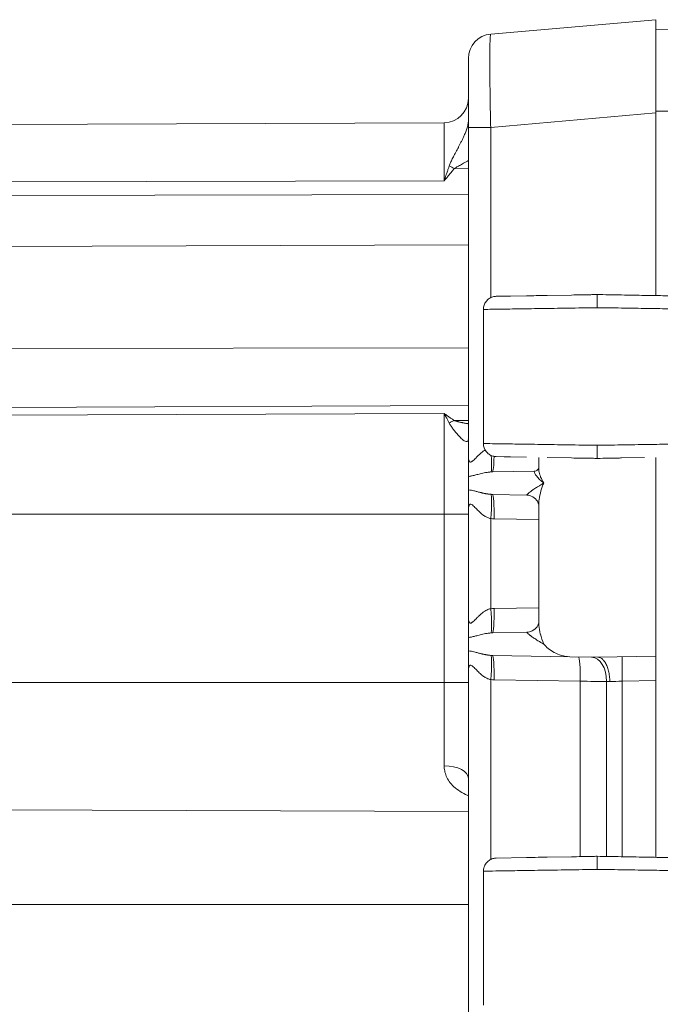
# Model space of a CAD drawing. Header units: inches. Extents: x 0.3 to 84.8, y 1.5 to 53.5.
# Tile 23 of 107: x 13.6 to 15.3, y 29.4 to 32.1. Entities that reach past the tile are written whole.
import ezdxf

# ---------------------------------------------------------------- set-up
doc = ezdxf.new("R2010")
doc.units = ezdxf.units.IN
doc.header["$LTSCALE"] = 2.5
doc.header["$MEASUREMENT"] = 0
doc.layers.add('Visible (ANSI)', color=7, linetype='Continuous', lineweight=18)
doc.layers.add('Visible Narrow (ANSI)', color=7, linetype='Continuous', lineweight=5)

msp = doc.modelspace()

# ---------------------------------------------------------------- linework, layer by layer
at = {"layer": 'Visible (ANSI)'}
for p, q in [((14.8457, 32.0208), (15.2864, 32.0593)), ((15.2864, 31.8103), (15.2864, 32.0593)), ((15.3464, 32.0341), (15.2864, 32.032)), ((15.2864, 31.3226), (15.2864, 31.8103)), ((11.0347, 31.7683), (14.7217, 31.7843)), ((14.7864, 31.7717), (14.7864, 30.8904)), ((14.8608, 31.3206), (14.8635, 31.3207)), ((14.8635, 31.3207), (14.8985, 31.3213)), ((14.8985, 31.3213), (14.9414, 31.322)), ((14.9968, 31.323), (15.0612, 31.3241)), ((14.8264, 31.2856), (14.8264, 30.9275)), ((14.8264, 30.9275), (14.8264, 30.9275)), ((14.8608, 30.8925), (14.8608, 30.8925)), ((14.8816, 30.8922), (14.8608, 30.8925)), ((14.8816, 30.8922), (14.8985, 30.8919)), ((14.8985, 30.8919), (14.8932, 30.892)), ((14.9414, 30.8911), (14.8985, 30.8919)), ((14.9739, 30.8612), (14.9739, 30.8906)), ((15.0612, 30.889), (14.9968, 30.8902)), ((15.2565, 30.89), (15.1952, 30.889)), ((15.2864, 30.8787), (15.2864, 30.8906)), ((15.2864, 30.8787), (15.2864, 30.8541)), ((14.8502, 30.8519), (14.9629, 30.8539)), ((15.2864, 30.8541), (15.2864, 30.3595)), ((14.7864, 30.8396), (14.7864, 30.804)), ((14.9422, 30.7901), (14.8502, 30.7917)), ((14.9739, 30.7639), (14.9739, 30.7639)), ((14.9739, 30.4497), (14.9739, 30.7639)), ((14.7864, 30.7532), (14.7864, 30.4604)), ((14.7864, 30.7532), (14.7864, 30.7532)), ((14.7864, 30.7532), (14.7864, 30.7532)), ((14.9739, 30.4497), (14.9739, 30.4497)), ((14.8502, 30.4219), (14.9422, 30.4235)), ((14.7864, 30.4096), (14.7864, 30.374)), ((14.8502, 30.3617), (15.0567, 30.3581)), ((15.0567, 30.3581), (15.1314, 30.3568)), ((15.1314, 30.3568), (15.2864, 30.3595)), ((15.2864, 30.3595), (15.2864, 30.2945)), ((14.7864, 30.3232), (14.7864, 29.3904)), ((14.7864, 30.3232), (14.7864, 30.3232)), ((14.7864, 30.3232), (14.7864, 30.3232)), ((15.2864, 30.2945), (15.2864, 29.8226)), ((14.8608, 29.8206), (14.9413, 29.822)), ((14.9968, 29.823), (15.0612, 29.8241)), ((14.8264, 29.7856), (14.8264, 29.7856)), ((14.8264, 29.7856), (14.8264, 29.4275))]:
    msp.add_line(p, q, dxfattribs=at)
for centre, start, end in [((14.8514, 31.956), 95.037, 179.9939), ((14.7214, 31.8493), 270.25, 359.6185), ((14.7214, 31.8493), 359.6201, 0)]:
    msp.add_arc(centre, 0.065, start, end, dxfattribs=at)
for centre, major_axis, ratio, start_param, end_param in [((14.8514, 30.9408), (-0.065, 0), 0.816334, 6.282817, 6.28356), ((14.9626, 30.8789), (0.0004, -0.025), 0.924402, 0.000185, 0.001834), ((14.9411, 30.7251), (0.0011, 0.065), 0.854309, 6.282271, 6.282799)]:
    msp.add_ellipse(centre, major_axis=major_axis, ratio=ratio, start_param=start_param, end_param=end_param, dxfattribs=at)
for points, knots in [([(14.7864, 31.956), (14.7864, 31.956), (14.7864, 31.9549), (14.7864, 31.9526), (14.7864, 31.9518), (14.7864, 31.9509), (14.7864, 31.9498), (14.7864, 31.9462), (14.7864, 31.9411), (14.7864, 31.9346), (14.7864, 31.9336), (14.7864, 31.9325), (14.7864, 31.9314), (14.7864, 31.9235), (14.7864, 31.9138), (14.7864, 31.9027), (14.7864, 31.9025), (14.7864, 31.9023), (14.7864, 31.9021), (14.7864, 31.8907), (14.7864, 31.8779), (14.7864, 31.8639), (14.7864, 31.8624), (14.7864, 31.8609), (14.7864, 31.8594), (14.7864, 31.8467), (14.7864, 31.8331), (14.7864, 31.8193), (14.7864, 31.8157), (14.7864, 31.8122), (14.7864, 31.8086), (14.7864, 31.7965), (14.7864, 31.7843), (14.7864, 31.7717)], [0, 0, 0, 0, 0.12287, 0.12287, 0.12287, 0.166667, 0.166667, 0.166667, 0.310521, 0.310521, 0.310521, 0.333333, 0.333333, 0.333333, 0.497366, 0.497366, 0.497366, 0.5, 0.5, 0.5, 0.666667, 0.666667, 0.666667, 0.684182, 0.684182, 0.684182, 0.833333, 0.833333, 0.833333, 0.871706, 0.871706, 0.871706, 1, 1, 1, 1]), ([(14.8264, 31.2856), (14.8264, 31.2894), (14.827, 31.2932), (14.8294, 31.3003), (14.8312, 31.3037), (14.8356, 31.3096), (14.8384, 31.3123), (14.8445, 31.3165), (14.8479, 31.3182), (14.853, 31.3197), (14.8545, 31.32), (14.8576, 31.3205), (14.8592, 31.3206), (14.8608, 31.3206)], [0, 0, 0, 0, 0.0287633, 0.0287633, 0.0570746, 0.0570746, 0.085402, 0.085402, 0.1137286, 0.1137286, 0.1255482, 0.1255482, 0.1375834, 0.1375834, 0.1375834, 0.1375834]), ([(14.9414, 31.322), (14.9495, 31.3222), (14.9581, 31.3223), (14.9672, 31.3225), (14.9766, 31.3227), (14.9865, 31.3228), (14.9968, 31.323)], [0.75, 0.75, 0.75, 0.75, 0.79087394, 0.79087394, 0.79087394, 0.83333333, 0.83333333, 0.83333333, 0.83333333]), ([(15.0612, 31.3241), (15.0774, 31.3244), (15.094, 31.3247), (15.1109, 31.325), (15.1173, 31.3251), (15.1237, 31.3252), (15.1301, 31.3253)], [0.91666667, 0.91666667, 0.91666667, 0.91666667, 0.97732352, 0.97732352, 0.97732352, 1, 1, 1, 1]), ([(15.1301, 31.3253), (15.1505, 31.325), (15.1702, 31.3246), (15.1895, 31.3243), (15.1914, 31.3243), (15.1933, 31.3242), (15.1952, 31.3242), (15.2164, 31.3238), (15.2371, 31.3235), (15.2565, 31.3231), (15.2583, 31.3231), (15.2602, 31.3231), (15.262, 31.323), (15.2793, 31.3227), (15.2955, 31.3225), (15.3103, 31.3222), (15.3148, 31.3221), (15.3192, 31.322), (15.3235, 31.322), (15.3345, 31.3218), (15.3445, 31.3216), (15.3534, 31.3214), (15.3591, 31.3213), (15.3643, 31.3213), (15.369, 31.3212), (15.3744, 31.3211), (15.3792, 31.321), (15.3833, 31.3209)], [0, 0, 0, 0, 0.181958, 0.181958, 0.181958, 0.2, 0.2, 0.2, 0.4, 0.4, 0.4, 0.418864, 0.418864, 0.418864, 0.6, 0.6, 0.6, 0.655495, 0.655495, 0.655495, 0.8, 0.8, 0.8, 0.892737, 0.892737, 0.892737, 1, 1, 1, 1]), ([(15.1301, 31.3253), (15.1301, 31.3253), (15.1301, 31.3237), (15.1301, 31.3206), (15.1301, 31.3176), (15.1301, 31.3131), (15.1301, 31.3078), (15.1301, 31.3025), (15.1301, 31.2964), (15.1301, 31.2903)], [0, 0, 0, 0, 0.333333, 0.333333, 0.333333, 0.666667, 0.666667, 0.666667, 1, 1, 1, 1]), ([(14.8608, 30.8925), (14.8592, 30.8926), (14.8576, 30.8927), (14.8546, 30.8932), (14.853, 30.8935), (14.848, 30.895), (14.8446, 30.8966), (14.8384, 30.9008), (14.8357, 30.9035), (14.8312, 30.9094), (14.8294, 30.9128), (14.827, 30.9199), (14.8264, 30.9237), (14.8264, 30.9275)], [0, 0, 0, 0, 0.0119674, 0.0119674, 0.0237227, 0.0237227, 0.0520492, 0.0520492, 0.0803768, 0.0803768, 0.1086834, 0.1086834, 0.1375815, 0.1375815, 0.1375815, 0.1375815]), ([(15.1301, 30.9228), (15.1301, 30.9167), (15.1301, 30.9106), (15.1301, 30.9053), (15.1301, 30.9001), (15.1301, 30.8956), (15.1301, 30.8925), (15.1301, 30.8895), (15.1301, 30.8878), (15.1301, 30.8878)], [0, 0, 0, 0, 0.333333, 0.333333, 0.333333, 0.666667, 0.666667, 0.666667, 1, 1, 1, 1]), ([(14.7864, 30.8396), (14.7864, 30.8461), (14.7864, 30.8542), (14.7864, 30.8677), (14.7864, 30.8757), (14.7864, 30.8878), (14.7864, 30.8897), (14.7864, 30.8904)], [0.0000009, 0.0000009, 0.0000009, 0.0000009, 0.1051565, 0.1051565, 0.2093121, 0.2093121, 0.2154147, 0.2154147, 0.2154147, 0.2154147]), ([(15.0612, 30.889), (15.0792, 30.8887), (15.0975, 30.8884), (15.1164, 30.8881), (15.121, 30.888), (15.1255, 30.8879), (15.1301, 30.8878)], [0.91666667, 0.91666667, 0.91666667, 0.91666667, 0.98384078, 0.98384078, 0.98384078, 1, 1, 1, 1]), ([(15.1952, 30.889), (15.1933, 30.8889), (15.1914, 30.8889), (15.1894, 30.8889), (15.1701, 30.8885), (15.1504, 30.8882), (15.1301, 30.8878)], [0.8, 0.8, 0.8, 0.8, 0.8182006, 0.8182006, 0.8182006, 1, 1, 1, 1]), ([(14.963, 30.8539), (14.9652, 30.8539), (14.9685, 30.8551), (14.9727, 30.8587), (14.9736, 30.8607), (14.9738, 30.8615), (14.9739, 30.8616), (14.9739, 30.8617)], [0, 0, 0, 0, 0.067027, 0.067027, 0.1308253, 0.1308253, 0.138732, 0.138732, 0.138732, 0.138732]), ([(14.7864, 30.7532), (14.7864, 30.7546), (14.7864, 30.7559), (14.7864, 30.7573), (14.7864, 30.7624), (14.7864, 30.7673), (14.7864, 30.7719), (14.7864, 30.7727), (14.7864, 30.7735), (14.7864, 30.7743), (14.7864, 30.7795), (14.7864, 30.7843), (14.7864, 30.7885), (14.7864, 30.7896), (14.7864, 30.7905), (14.7864, 30.7915), (14.7864, 30.7964), (14.7864, 30.8006), (14.7864, 30.804)], [0.0000647, 0.0000647, 0.0000647, 0.0000647, 0.0601736, 0.0601736, 0.0601736, 0.2917058, 0.2917058, 0.2917058, 0.3333333, 0.3333333, 0.3333333, 0.6028531, 0.6028531, 0.6028531, 0.6666667, 0.6666667, 0.6666667, 1, 1, 1, 1]), ([(14.9739, 30.764), (14.9739, 30.7642), (14.9738, 30.7668), (14.9702, 30.7743), (14.9668, 30.779), (14.9574, 30.7864), (14.9511, 30.7891), (14.9446, 30.79), (14.9434, 30.7901), (14.9422, 30.7901)], [0.0100235, 0.0100235, 0.0100235, 0.0100235, 0.1099957, 0.1099957, 0.2018101, 0.2018101, 0.294274, 0.294274, 0.3160277, 0.3160277, 0.3160277, 0.3160277]), ([(14.7864, 30.4096), (14.7864, 30.4161), (14.7864, 30.4242), (14.7864, 30.4377), (14.7864, 30.4457), (14.7864, 30.4578), (14.7864, 30.4597), (14.7864, 30.4604)], [0.0000009, 0.0000009, 0.0000009, 0.0000009, 0.1051464, 0.1051464, 0.2092985, 0.2092985, 0.2153968, 0.2153968, 0.2153968, 0.2153968]), ([(14.9422, 30.4235), (14.9465, 30.4236), (14.9519, 30.4249), (14.9621, 30.4302), (14.9666, 30.4345), (14.9725, 30.443), (14.9735, 30.447), (14.9739, 30.4493), (14.9739, 30.4496), (14.9739, 30.4497)], [0, 0, 0, 0, 0.0823604, 0.0823604, 0.1715538, 0.1715538, 0.2715194, 0.2715194, 0.3068532, 0.3068532, 0.3068532, 0.3068532]), ([(14.7864, 30.3232), (14.7864, 30.3244), (14.7864, 30.3255), (14.7864, 30.3266), (14.7864, 30.3316), (14.7864, 30.3364), (14.7864, 30.3409), (14.7864, 30.3421), (14.7864, 30.3432), (14.7864, 30.3444), (14.7864, 30.3491), (14.7864, 30.3535), (14.7864, 30.3574), (14.7864, 30.3588), (14.7864, 30.3602), (14.7864, 30.3615), (14.7864, 30.3662), (14.7864, 30.3703), (14.7864, 30.3735), (14.7864, 30.3737), (14.7864, 30.3738), (14.7864, 30.3739)], [0.000018, 0.000018, 0.000018, 0.000018, 0.0497393, 0.0497393, 0.0497393, 0.2754456, 0.2754456, 0.2754456, 0.3333333, 0.3333333, 0.3333333, 0.5787035, 0.5787035, 0.5787035, 0.6666667, 0.6666667, 0.6666667, 0.9867886, 0.9867886, 0.9867886, 1, 1, 1, 1]), ([(14.9873, 30.3918), (14.9939, 30.3844), (15.0034, 30.3763), (15.0272, 30.3634), (15.0413, 30.3584), (15.0567, 30.3581)], [0.0000001, 0.0000001, 0.0000001, 0.0000001, 0.135667, 0.135667, 0.2691124, 0.2691124, 0.2691124, 0.2691124]), ([(15.1635, 30.2918), (15.1635, 30.2967), (15.1631, 30.3016), (15.1626, 30.3064), (15.162, 30.3111), (15.1613, 30.3157), (15.1603, 30.3201), (15.1592, 30.3245), (15.158, 30.3286), (15.1565, 30.3324), (15.155, 30.3361), (15.1533, 30.3396), (15.1514, 30.3426), (15.1496, 30.3456), (15.1475, 30.3482), (15.1454, 30.3503), (15.1433, 30.3524), (15.141, 30.354), (15.1386, 30.3552), (15.1362, 30.3563), (15.1337, 30.3568), (15.1314, 30.3568)], [0, 0, 0, 0, 0.142857, 0.142857, 0.142857, 0.285714, 0.285714, 0.285714, 0.428571, 0.428571, 0.428571, 0.571429, 0.571429, 0.571429, 0.714286, 0.714286, 0.714286, 0.857143, 0.857143, 0.857143, 1, 1, 1, 1]), ([(14.8264, 29.7856), (14.8264, 29.7894), (14.827, 29.7932), (14.8294, 29.8003), (14.8312, 29.8037), (14.8356, 29.8096), (14.8384, 29.8123), (14.8445, 29.8165), (14.8479, 29.8182), (14.853, 29.8197), (14.8545, 29.82), (14.8576, 29.8205), (14.8592, 29.8206), (14.8608, 29.8206)], [0, 0, 0, 0, 0.0287635, 0.0287635, 0.0570749, 0.0570749, 0.0854024, 0.0854024, 0.1137289, 0.1137289, 0.1255481, 0.1255481, 0.137583, 0.137583, 0.137583, 0.137583]), ([(14.9968, 29.823), (14.9885, 29.8229), (14.9804, 29.8227), (14.9726, 29.8226), (14.9615, 29.8224), (14.9511, 29.8222), (14.9413, 29.822)], [0.16666667, 0.16666667, 0.16666667, 0.16666667, 0.20101534, 0.20101534, 0.20101534, 0.25, 0.25, 0.25, 0.25]), ([(15.1301, 29.8253), (15.1255, 29.8253), (15.1209, 29.8252), (15.1163, 29.8251), (15.0975, 29.8248), (15.0792, 29.8244), (15.0612, 29.8241)], [0, 0, 0, 0, 0.01623246, 0.01623246, 0.01623246, 0.08333333, 0.08333333, 0.08333333, 0.08333333]), ([(15.3833, 29.8209), (15.3795, 29.821), (15.3751, 29.8211), (15.3702, 29.8211), (15.3652, 29.8212), (15.3596, 29.8213), (15.3534, 29.8214), (15.3452, 29.8216), (15.3359, 29.8217), (15.3258, 29.8219), (15.3209, 29.822), (15.3157, 29.8221), (15.3103, 29.8222), (15.2965, 29.8224), (15.2815, 29.8227), (15.2655, 29.823), (15.2625, 29.823), (15.2595, 29.8231), (15.2565, 29.8231), (15.2371, 29.8235), (15.2164, 29.8238), (15.1952, 29.8242), (15.1949, 29.8242), (15.1945, 29.8242), (15.1941, 29.8242), (15.1733, 29.8246), (15.1521, 29.825), (15.1301, 29.8253)], [0, 0, 0, 0, 0.098757, 0.098757, 0.098757, 0.2, 0.2, 0.2, 0.334065, 0.334065, 0.334065, 0.4, 0.4, 0.4, 0.56864, 0.56864, 0.56864, 0.6, 0.6, 0.6, 0.8, 0.8, 0.8, 0.803452, 0.803452, 0.803452, 1, 1, 1, 1]), ([(15.1301, 29.8253), (15.1301, 29.8253), (15.1301, 29.8237), (15.1301, 29.8206), (15.1301, 29.8176), (15.1301, 29.8131), (15.1301, 29.8078), (15.1301, 29.8025), (15.1301, 29.7964), (15.1301, 29.7903)], [0, 0, 0, 0, 0.333333, 0.333333, 0.333333, 0.666667, 0.666667, 0.666667, 1, 1, 1, 1])]:
    msp.add_open_spline(points, degree=3, knots=knots, dxfattribs=at)
for points in [[(14.7864, 31.8503), (14.7864, 31.8523), (14.7864, 31.8532), (14.7864, 31.8537)], [(14.7864, 31.8524), (14.7864, 31.8524), (14.7864, 31.8524), (14.7864, 31.8524)], [(14.7864, 31.8451), (14.7864, 31.8485), (14.7864, 31.8509), (14.7864, 31.8524)], [(14.7864, 31.7144), (14.7864, 31.7252), (14.7864, 31.7361), (14.7864, 31.7465)], [(15.0615, 31.3241), (15.0837, 31.3245), (15.107, 31.3249), (15.1301, 31.3253)], [(14.9739, 30.8612), (14.9739, 30.8612), (14.9739, 30.8612), (14.9739, 30.8612)]]:
    msp.add_open_spline(points, degree=3, dxfattribs=at)
at = {"layer": 'Visible Narrow (ANSI)'}
for p, q in [((15.3464, 31.815), (15.2864, 31.815)), ((14.8457, 31.7717), (15.2864, 31.8103)), ((14.7217, 31.7843), (14.7217, 31.6293)), ((14.7864, 31.7717), (14.8457, 31.7717)), ((14.8457, 31.7717), (14.8457, 31.3169)), ((14.7434, 31.6876), (14.7434, 31.6876)), ((14.7864, 31.6615), (14.7486, 31.6617)), ((14.7667, 31.6721), (14.7667, 31.6721)), ((11.0347, 31.6213), (14.7217, 31.6293)), ((14.7864, 31.5927), (11.0347, 31.5845)), ((14.7864, 31.4583), (11.0347, 31.4432)), ((11.0347, 31.1773), (14.7864, 31.1834)), ((11.0347, 31.0147), (14.7864, 31.0288)), ((11.0347, 30.9935), (14.7217, 31.0074)), ((14.7217, 31.0074), (14.7217, 30.7389)), ((14.7486, 30.9889), (14.7864, 30.9891)), ((14.9846, 30.824), (14.9846, 30.824)), ((11.0347, 30.7389), (14.7217, 30.7389)), ((14.7217, 30.2891), (14.7217, 30.7389)), ((14.7864, 30.7389), (14.7217, 30.7389)), ((14.8457, 30.7272), (14.8457, 30.4864)), ((14.8548, 30.7267), (14.9739, 30.7246)), ((14.8548, 30.4869), (14.9739, 30.489)), ((11.0347, 30.2891), (14.7217, 30.2891)), ((14.7864, 30.2891), (14.7217, 30.2891)), ((14.7217, 30.2891), (14.7217, 30.0669)), ((14.8457, 30.2972), (14.8457, 29.8169)), ((14.8548, 30.2967), (15.0844, 30.2927)), ((15.0844, 30.2927), (15.0845, 29.8245)), ((15.1548, 30.2921), (15.1548, 29.8249)), ((15.1968, 30.293), (15.2864, 30.2945)), ((15.1968, 29.8242), (15.1968, 30.293)), ((11.0347, 29.9579), (14.7864, 29.9449)), ((14.7864, 29.6965), (11.0347, 29.6965))]:
    msp.add_line(p, q, dxfattribs=at)
for centre, major_axis, ratio, start_param, end_param in [((14.7214, 31.7794), (0.065, 0), 0.860157, 5.629649, 5.629727), ((14.7488, 31.6292), (0.0503, -0.0411), 0.405613, 1.896399, 2.153071), ((14.7488, 30.9326), (0.0373, 0.0532), 0.707608, 0.786099, 1.04277), ((14.8401, 30.9164), (0.0059, -0.0647), 0.086802, 0.034701, 1.234094), ((14.8491, 30.9169), (0.0011, -0.065), 0.087143, 0, 1.195495), ((14.8401, 30.7272), (0.0059, 0.0647), 0.086802, 4.72019, 6.248101), ((14.8491, 30.7267), (0.0011, 0.065), 0.087143, 4.71391, 6.283185), ((14.8503, 30.7274), (-0.00885, 0.00047), 0.06269, 1.025937, 2.098666), ((14.857, 30.3608), (0.001, 0.1261), 0.996189, 0.025762, 0.097949), ((14.8401, 30.4864), (0.0059, -0.0647), 0.086802, 0.034701, 1.562928), ((14.8491, 30.4869), (0.0011, -0.065), 0.087143, 0, 1.569275), ((14.8401, 30.2972), (0.0059, 0.0647), 0.086802, 4.72019, 6.248101), ((14.8491, 30.2967), (0.0011, 0.065), 0.087143, 4.71391, 6.283185), ((15.0788, 30.2927), (0.0011, 0.065), 0.087143, 4.71391, 6.283121), ((15.114, 30.2921), (0.0011, 0.065), 0.628144, 4.723353, 6.283185), ((15.1979, 30.293), (-0.0011, 0.065), 0.01745, 0, 1.570491), ((14.8503, 30.2974), (-0.00885, 0.00047), 0.06269, 1.025937, 2.098667), ((15.1956, 30.2907), (0.0651, -0.0023), 0.000148, 4.03351, 4.195729), ((15.1956, 30.2929), (0.065, 0.0023), 0.000036, 4.195761, 4.729845), ((14.7214, 30.0338), (0.065, 0), 0.510024, 0, 1.566433)]:
    msp.add_ellipse(centre, major_axis=major_axis, ratio=ratio, start_param=start_param, end_param=end_param, dxfattribs=at)
for points, knots in [([(14.8457, 32.0208), (14.8452, 32.0207), (14.8444, 32.0149), (14.8436, 31.9897), (14.8433, 31.9497), (14.8436, 31.8977), (14.8444, 31.837), (14.8452, 31.7935), (14.8457, 31.7717)], [0.0000001, 0.0000001, 0.0000001, 0.0000001, 0.1666667, 0.3333333, 0.5, 0.6666667, 0.8333333, 1, 1, 1, 1]), ([(14.7351, 31.6688), (14.7356, 31.6703), (14.7367, 31.6732), (14.7386, 31.6776), (14.7408, 31.6823), (14.7433, 31.6874), (14.7461, 31.693), (14.7493, 31.6992), (14.7527, 31.7056), (14.7561, 31.712), (14.7594, 31.7183), (14.7628, 31.7248), (14.7665, 31.7319), (14.7703, 31.7396), (14.7743, 31.7481), (14.7783, 31.7574), (14.7822, 31.7677), (14.7853, 31.7788), (14.7863, 31.7863), (14.7864, 31.7898)], [0.0000006, 0.0000006, 0.0000006, 0.0000006, 0.0588235, 0.1176471, 0.1764706, 0.2352941, 0.2941176, 0.3529412, 0.4117647, 0.4705882, 0.5294118, 0.5882353, 0.6470588, 0.7058824, 0.7647059, 0.8235294, 0.8823529, 0.9411765, 0.997021, 0.997021, 0.997021, 0.997021]), ([(14.7486, 31.6617), (14.7496, 31.6624), (14.7518, 31.6638), (14.7556, 31.666), (14.7599, 31.6684), (14.7648, 31.6711), (14.7704, 31.6741), (14.7768, 31.6776), (14.7822, 31.6807), (14.7854, 31.6825), (14.7864, 31.6831)], [0, 0, 0, 0, 0.0588235, 0.1176471, 0.1764706, 0.2352941, 0.2941176, 0.3529412, 0.4117647, 0.4363867, 0.4363867, 0.4363867, 0.4363867]), ([(14.7217, 31.6293), (14.7228, 31.6327), (14.7239, 31.636), (14.725, 31.6394), (14.7253, 31.6402), (14.7256, 31.6411), (14.7259, 31.642), (14.7267, 31.6444), (14.7276, 31.6469), (14.7284, 31.6493), (14.729, 31.651), (14.7296, 31.6528), (14.7302, 31.6545), (14.7307, 31.656), (14.7312, 31.6576), (14.7318, 31.6591), (14.7326, 31.6617), (14.7335, 31.6642), (14.7344, 31.6668), (14.7346, 31.6675), (14.7349, 31.6682), (14.7351, 31.6688)], [0, 0, 0, 0, 0.25, 0.25, 0.25, 0.315599, 0.315599, 0.315599, 0.5, 0.5, 0.5, 0.631218, 0.631218, 0.631218, 0.75, 0.75, 0.75, 0.94685, 0.94685, 0.94685, 1, 1, 1, 1]), ([(14.7217, 31.6293), (14.7239, 31.632), (14.7261, 31.6347), (14.7284, 31.6373), (14.729, 31.638), (14.7296, 31.6387), (14.7301, 31.6394), (14.7318, 31.6414), (14.7335, 31.6434), (14.7351, 31.6454), (14.7363, 31.6468), (14.7375, 31.6482), (14.7386, 31.6496), (14.7397, 31.6509), (14.7408, 31.6522), (14.7418, 31.6535), (14.7436, 31.6556), (14.7454, 31.6578), (14.7471, 31.6599), (14.7476, 31.6605), (14.7481, 31.6611), (14.7486, 31.6617)], [0, 0, 0, 0, 0.25, 0.25, 0.25, 0.3156208, 0.3156208, 0.3156208, 0.5, 0.5, 0.5, 0.6312297, 0.6312297, 0.6312297, 0.75, 0.75, 0.75, 0.9468308, 0.9468308, 0.9468308, 0.9999975, 0.9999975, 0.9999975, 0.9999975]), ([(14.8264, 31.2856), (14.8264, 31.2856), (14.8266, 31.2856), (14.8346, 31.2858), (14.8659, 31.2863), (14.9148, 31.287), (14.9781, 31.288), (15.0515, 31.2891), (15.1039, 31.2899), (15.1301, 31.2903)], [0.4944037, 0.4944037, 0.4944037, 0.4944037, 0.5, 0.5833333, 0.6666667, 0.75, 0.8333333, 0.9166667, 1, 1, 1, 1]), ([(14.7486, 30.9889), (14.7462, 30.9905), (14.744, 30.9921), (14.7418, 30.9936), (14.7408, 30.9943), (14.7398, 30.9949), (14.7389, 30.9956), (14.7362, 30.9974), (14.7337, 30.9992), (14.7312, 31.0009), (14.7308, 31.0012), (14.7303, 31.0015), (14.7299, 31.0018), (14.727, 31.0037), (14.7243, 31.0056), (14.7217, 31.0074)], [0, 0, 0, 0, 0.2315036, 0.2315036, 0.2315036, 0.3333333, 0.3333333, 0.3333333, 0.6157389, 0.6157389, 0.6157389, 0.6666667, 0.6666667, 0.6666667, 1, 1, 1, 1]), ([(14.7351, 30.9822), (14.734, 30.9845), (14.7328, 30.9868), (14.7317, 30.9889), (14.7312, 30.9899), (14.7307, 30.9908), (14.7303, 30.9917), (14.729, 30.9942), (14.7277, 30.9966), (14.7264, 30.9989), (14.7262, 30.9993), (14.726, 30.9997), (14.7258, 31.0001), (14.7243, 31.0027), (14.723, 31.0051), (14.7217, 31.0074)], [0, 0, 0, 0, 0.231465, 0.231465, 0.231465, 0.333333, 0.333333, 0.333333, 0.615761, 0.615761, 0.615761, 0.666667, 0.666667, 0.666667, 1, 1, 1, 1]), ([(14.7864, 30.9403), (14.7863, 30.9373), (14.785, 30.9332), (14.7804, 30.9323), (14.7752, 30.9349), (14.7699, 30.9389), (14.7649, 30.9436), (14.7603, 30.9485), (14.7559, 30.9534), (14.7519, 30.9581), (14.7483, 30.9626), (14.7451, 30.9668), (14.7421, 30.9709), (14.7394, 30.9749), (14.7371, 30.9785), (14.7357, 30.981), (14.7351, 30.9822)], [0.003656, 0.003656, 0.003656, 0.003656, 0.0714286, 0.1428571, 0.2142857, 0.2857143, 0.3571429, 0.4285714, 0.5, 0.5714286, 0.6428571, 0.7142857, 0.7857143, 0.8571429, 0.9285714, 1, 1, 1, 1]), ([(14.7864, 30.9804), (14.7859, 30.9804), (14.7854, 30.9805), (14.785, 30.9806), (14.784, 30.9807), (14.7831, 30.9809), (14.7822, 30.981), (14.7806, 30.9813), (14.779, 30.9815), (14.7774, 30.9818), (14.7766, 30.9819), (14.7758, 30.9821), (14.775, 30.9822), (14.7735, 30.9825), (14.772, 30.9828), (14.7706, 30.9831), (14.7699, 30.9832), (14.7692, 30.9833), (14.7685, 30.9835), (14.7671, 30.9838), (14.7657, 30.9841), (14.7643, 30.9844), (14.7637, 30.9845), (14.7631, 30.9847), (14.7625, 30.9848), (14.7612, 30.9851), (14.7599, 30.9854), (14.7587, 30.9857), (14.7582, 30.9859), (14.7577, 30.986), (14.7572, 30.9861), (14.756, 30.9864), (14.7549, 30.9868), (14.7538, 30.9871), (14.7534, 30.9872), (14.753, 30.9873), (14.7526, 30.9875), (14.7515, 30.9878), (14.7505, 30.9881), (14.7496, 30.9885), (14.7493, 30.9886), (14.7489, 30.9887), (14.7486, 30.9889)], [0.5331063, 0.5331063, 0.5331063, 0.5331063, 0.5459264, 0.5459264, 0.5459264, 0.5714286, 0.5714286, 0.5714286, 0.6182916, 0.6182916, 0.6182916, 0.6428571, 0.6428571, 0.6428571, 0.690706, 0.690706, 0.690706, 0.7142857, 0.7142857, 0.7142857, 0.7631389, 0.7631389, 0.7631389, 0.7857143, 0.7857143, 0.7857143, 0.8356656, 0.8356656, 0.8356656, 0.8571429, 0.8571429, 0.8571429, 0.9080832, 0.9080832, 0.9080832, 0.9285714, 0.9285714, 0.9285714, 0.9800272, 0.9800272, 0.9800272, 1, 1, 1, 1]), ([(14.8264, 30.9275), (14.8264, 30.9275), (14.8266, 30.9275), (14.8346, 30.9274), (14.8659, 30.9269), (14.9148, 30.9262), (14.9781, 30.9252), (15.0515, 30.9241), (15.1039, 30.9232), (15.1301, 30.9228)], [0.4943944, 0.4943944, 0.4943944, 0.4943944, 0.5, 0.5833333, 0.6666667, 0.75, 0.8333333, 0.9166667, 1, 1, 1, 1]), ([(15.4156, 30.9273), (15.4071, 30.9271), (15.3845, 30.9268), (15.3354, 30.926), (15.2741, 30.9251), (15.2043, 30.924), (15.1549, 30.9232), (15.1301, 30.9228)], [0, 0, 0, 0, 0.2, 0.4, 0.6, 0.8, 1, 1, 1, 1]), ([(14.7864, 30.8904), (14.7864, 30.8893), (14.7864, 30.8884), (14.7865, 30.8874), (14.7866, 30.8868), (14.7866, 30.8862), (14.7867, 30.8857), (14.7869, 30.8847), (14.7871, 30.8838), (14.7873, 30.8831), (14.7874, 30.8827), (14.7875, 30.8824), (14.7876, 30.8821), (14.7879, 30.8813), (14.7882, 30.8807), (14.7886, 30.8801), (14.7886, 30.88), (14.7887, 30.8798), (14.7888, 30.8797), (14.7892, 30.8791), (14.7897, 30.8787), (14.7902, 30.8785), (14.7903, 30.8784), (14.7903, 30.8784), (14.7904, 30.8784), (14.7909, 30.8781), (14.7915, 30.878), (14.7922, 30.878), (14.7929, 30.8781), (14.7936, 30.8783), (14.7943, 30.8786), (14.7944, 30.8786), (14.7945, 30.8787), (14.7945, 30.8787), (14.7952, 30.879), (14.796, 30.8795), (14.7967, 30.8801), (14.7969, 30.8802), (14.7971, 30.8803), (14.7972, 30.8804), (14.7979, 30.881), (14.7986, 30.8816), (14.7994, 30.8823), (14.7997, 30.8825), (14.8, 30.8828), (14.8003, 30.8831), (14.801, 30.8837), (14.8017, 30.8844), (14.8024, 30.8852), (14.8028, 30.8856), (14.8033, 30.886), (14.8037, 30.8865), (14.8044, 30.8872), (14.8051, 30.8879), (14.8059, 30.8887), (14.8065, 30.8893), (14.8071, 30.89), (14.8078, 30.8907), (14.8085, 30.8914), (14.8092, 30.8921), (14.8099, 30.8929), (14.8108, 30.8938), (14.8117, 30.8947), (14.8126, 30.8956), (14.8133, 30.8963), (14.8139, 30.8969), (14.8146, 30.8976), (14.8158, 30.8987), (14.8171, 30.8999), (14.8184, 30.9011), (14.819, 30.9016), (14.8196, 30.9021), (14.8202, 30.9027), (14.8218, 30.9041), (14.8236, 30.9054), (14.8254, 30.9068), (14.8259, 30.9072), (14.8264, 30.9076), (14.827, 30.9079), (14.8282, 30.9088), (14.8295, 30.9096), (14.8308, 30.9105)], [0.0000022, 0.0000022, 0.0000022, 0.0000022, 0.0376522, 0.0376522, 0.0376522, 0.0625, 0.0625, 0.0625, 0.1063758, 0.1063758, 0.1063758, 0.125, 0.125, 0.125, 0.1750475, 0.1750475, 0.1750475, 0.1875, 0.1875, 0.1875, 0.2436425, 0.2436425, 0.2436425, 0.25, 0.25, 0.25, 0.3123376, 0.3123376, 0.3123376, 0.375, 0.375, 0.375, 0.3810791, 0.3810791, 0.3810791, 0.4375, 0.4375, 0.4375, 0.4498101, 0.4498101, 0.4498101, 0.5, 0.5, 0.5, 0.518543, 0.518543, 0.518543, 0.5625, 0.5625, 0.5625, 0.5870469, 0.5870469, 0.5870469, 0.625, 0.625, 0.625, 0.6558513, 0.6558513, 0.6558513, 0.6875, 0.6875, 0.6875, 0.7245998, 0.7245998, 0.7245998, 0.75, 0.75, 0.75, 0.7932495, 0.7932495, 0.7932495, 0.8125, 0.8125, 0.8125, 0.8619241, 0.8619241, 0.8619241, 0.875, 0.875, 0.875, 0.9055901, 0.9055901, 0.9055901, 0.9055901]), ([(14.7864, 30.8396), (14.7865, 30.8396), (14.7867, 30.8397), (14.7868, 30.8397), (14.788, 30.8398), (14.7892, 30.84), (14.7904, 30.8402), (14.7917, 30.8404), (14.7931, 30.8407), (14.7945, 30.8409), (14.796, 30.8412), (14.7974, 30.8416), (14.7989, 30.8419), (14.8004, 30.8422), (14.802, 30.8426), (14.8037, 30.843), (14.8053, 30.8435), (14.807, 30.8439), (14.8089, 30.8444), (14.8107, 30.8448), (14.8126, 30.8453), (14.8146, 30.8459), (14.8167, 30.8464), (14.8188, 30.8469), (14.821, 30.8474), (14.8233, 30.848), (14.8257, 30.8485), (14.8283, 30.8491), (14.8309, 30.8496), (14.8337, 30.8502), (14.8366, 30.8506), (14.8396, 30.8511), (14.8427, 30.8515), (14.8461, 30.8517)], [0.0000038, 0.0000038, 0.0000038, 0.0000038, 0.011064, 0.011064, 0.011064, 0.1, 0.1, 0.1, 0.2, 0.2, 0.2, 0.3, 0.3, 0.3, 0.4, 0.4, 0.4, 0.5, 0.5, 0.5, 0.6, 0.6, 0.6, 0.7, 0.7, 0.7, 0.8, 0.8, 0.8, 0.9, 0.9, 0.9, 1, 1, 1, 1]), ([(14.8461, 30.8517), (14.8468, 30.8518), (14.8482, 30.8518), (14.8495, 30.8519), (14.8502, 30.8519)], [0.0000429, 0.0000429, 0.0000429, 0.0000429, 0.5, 1, 1, 1, 1]), ([(14.963, 30.8539), (14.9622, 30.8539), (14.9618, 30.8532), (14.9619, 30.8521), (14.9619, 30.851), (14.9625, 30.8494), (14.9636, 30.8473), (14.9647, 30.8453), (14.9663, 30.8428), (14.9685, 30.84), (14.9708, 30.8372), (14.9737, 30.834), (14.9769, 30.8309), (14.9801, 30.8278), (14.9836, 30.8248), (14.9873, 30.8218)], [0, 0, 0, 0, 0.2, 0.2, 0.2, 0.4, 0.4, 0.4, 0.6, 0.6, 0.6, 0.8, 0.8, 0.8, 1, 1, 1, 1]), ([(14.9739, 30.8612), (14.9739, 30.8602), (14.9739, 30.8591), (14.974, 30.858), (14.9741, 30.8567), (14.9743, 30.8554), (14.9745, 30.854), (14.9752, 30.8497), (14.9765, 30.8448), (14.9783, 30.8401), (14.9785, 30.8393), (14.9788, 30.8386), (14.9791, 30.8379), (14.9814, 30.8324), (14.9841, 30.827), (14.9873, 30.8218)], [0.4973401, 0.4973401, 0.4973401, 0.4973401, 0.5450922, 0.5450922, 0.5450922, 0.6, 0.6, 0.6, 0.7733155, 0.7733155, 0.7733155, 0.8, 0.8, 0.8, 1, 1, 1, 1]), ([(14.9422, 30.7901), (14.9421, 30.7901), (14.9422, 30.7902), (14.9423, 30.7904), (14.9424, 30.7906), (14.9426, 30.7908), (14.9428, 30.791), (14.9432, 30.7915), (14.944, 30.7923), (14.945, 30.7932), (14.9451, 30.7933), (14.9453, 30.7935), (14.9454, 30.7936), (14.9467, 30.7948), (14.9483, 30.7961), (14.9503, 30.7977), (14.9506, 30.7979), (14.9509, 30.7982), (14.9512, 30.7984), (14.953, 30.7998), (14.955, 30.8014), (14.9574, 30.8031), (14.9585, 30.8039), (14.9598, 30.8048), (14.9611, 30.8057), (14.9628, 30.8069), (14.9646, 30.8081), (14.9665, 30.8093), (14.969, 30.8109), (14.9715, 30.8125), (14.9741, 30.8141), (14.9751, 30.8147), (14.9761, 30.8153), (14.977, 30.8159), (14.9806, 30.818), (14.984, 30.82), (14.9873, 30.8218)], [0.0000204, 0.0000204, 0.0000204, 0.0000204, 0.0834272, 0.0834272, 0.0834272, 0.1428571, 0.1428571, 0.1428571, 0.267082, 0.267082, 0.267082, 0.2857143, 0.2857143, 0.2857143, 0.4285714, 0.4285714, 0.4285714, 0.4498211, 0.4498211, 0.4498211, 0.5714286, 0.5714286, 0.5714286, 0.6335924, 0.6335924, 0.6335924, 0.7142857, 0.7142857, 0.7142857, 0.8176679, 0.8176679, 0.8176679, 0.8571429, 0.8571429, 0.8571429, 1, 1, 1, 1]), ([(14.9739, 30.7639), (14.9739, 30.7684), (14.9742, 30.7731), (14.9748, 30.7779), (14.9758, 30.7855), (14.9776, 30.7936), (14.9798, 30.801), (14.982, 30.8085), (14.9846, 30.8154), (14.9873, 30.8218)], [0.5599445, 0.5599445, 0.5599445, 0.5599445, 0.6666667, 0.6666667, 0.6666667, 0.8333333, 0.8333333, 0.8333333, 1, 1, 1, 1]), ([(14.7864, 30.804), (14.7865, 30.804), (14.7866, 30.804), (14.7867, 30.804), (14.7892, 30.8037), (14.7916, 30.8032), (14.794, 30.8028), (14.7943, 30.8027), (14.7945, 30.8027), (14.7948, 30.8026), (14.7969, 30.8022), (14.799, 30.8017), (14.801, 30.8012), (14.8014, 30.8011), (14.8018, 30.801), (14.8023, 30.8009), (14.804, 30.8005), (14.8057, 30.8001), (14.8074, 30.7996), (14.808, 30.7995), (14.8086, 30.7993), (14.8091, 30.7992), (14.8106, 30.7988), (14.812, 30.7984), (14.8134, 30.7981), (14.8141, 30.7979), (14.8148, 30.7977), (14.8155, 30.7976), (14.8167, 30.7972), (14.8179, 30.7969), (14.819, 30.7967), (14.8198, 30.7965), (14.8206, 30.7963), (14.8214, 30.7961), (14.8224, 30.7958), (14.8234, 30.7956), (14.8243, 30.7954), (14.8252, 30.7952), (14.8261, 30.795), (14.827, 30.7948), (14.8278, 30.7946), (14.8286, 30.7945), (14.8293, 30.7943), (14.8303, 30.7941), (14.8313, 30.7939), (14.8322, 30.7938), (14.8328, 30.7936), (14.8334, 30.7935), (14.834, 30.7934), (14.835, 30.7932), (14.8361, 30.7931), (14.8371, 30.7929), (14.8375, 30.7929), (14.8379, 30.7928), (14.8384, 30.7927), (14.8394, 30.7926), (14.8405, 30.7924), (14.8415, 30.7923), (14.8418, 30.7923), (14.8421, 30.7923), (14.8424, 30.7922), (14.8435, 30.7921), (14.8446, 30.792), (14.8456, 30.7919), (14.8458, 30.7919), (14.8459, 30.7919), (14.8461, 30.7919)], [0, 0, 0, 0, 0.003159, 0.003159, 0.003159, 0.090909, 0.090909, 0.090909, 0.101203, 0.101203, 0.101203, 0.181818, 0.181818, 0.181818, 0.199684, 0.199684, 0.199684, 0.272727, 0.272727, 0.272727, 0.298123, 0.298123, 0.298123, 0.363636, 0.363636, 0.363636, 0.396586, 0.396586, 0.396586, 0.454545, 0.454545, 0.454545, 0.495024, 0.495024, 0.495024, 0.545455, 0.545455, 0.545455, 0.593499, 0.593499, 0.593499, 0.636364, 0.636364, 0.636364, 0.691969, 0.691969, 0.691969, 0.727273, 0.727273, 0.727273, 0.790403, 0.790403, 0.790403, 0.818182, 0.818182, 0.818182, 0.888872, 0.888872, 0.888872, 0.909091, 0.909091, 0.909091, 0.987208, 0.987208, 0.987208, 1, 1, 1, 1]), ([(14.8461, 30.7919), (14.8468, 30.7918), (14.8482, 30.7918), (14.8495, 30.7917), (14.8502, 30.7917)], [0.0001254, 0.0001254, 0.0001254, 0.0001254, 0.5, 1, 1, 1, 1]), ([(14.7864, 30.7532), (14.7864, 30.7554), (14.7866, 30.7576), (14.787, 30.7595), (14.7874, 30.7614), (14.7881, 30.7631), (14.789, 30.7642), (14.79, 30.7653), (14.7912, 30.7658), (14.7925, 30.7656), (14.7938, 30.7654), (14.7953, 30.7646), (14.7968, 30.7635), (14.7983, 30.7624), (14.7999, 30.7609), (14.8015, 30.7594), (14.803, 30.7579), (14.8046, 30.7563), (14.8061, 30.7546), (14.8077, 30.753), (14.8093, 30.7514), (14.8108, 30.7498), (14.8124, 30.7482), (14.8139, 30.7467), (14.8155, 30.7452), (14.817, 30.7438), (14.8186, 30.7424), (14.8201, 30.7411), (14.8216, 30.7397), (14.8231, 30.7385), (14.8247, 30.7374), (14.8262, 30.7362), (14.8277, 30.7352), (14.8291, 30.7342), (14.8306, 30.7333), (14.8321, 30.7324), (14.8335, 30.7316), (14.835, 30.7309), (14.8364, 30.7302), (14.8378, 30.7296), (14.8391, 30.729), (14.8405, 30.7286), (14.8418, 30.7282), (14.8431, 30.7278), (14.8444, 30.7274), (14.8457, 30.7272)], [0.0000292, 0.0000292, 0.0000292, 0.0000292, 0.0666667, 0.0666667, 0.0666667, 0.1333333, 0.1333333, 0.1333333, 0.2, 0.2, 0.2, 0.2666667, 0.2666667, 0.2666667, 0.3333333, 0.3333333, 0.3333333, 0.4, 0.4, 0.4, 0.4666667, 0.4666667, 0.4666667, 0.5333333, 0.5333333, 0.5333333, 0.6, 0.6, 0.6, 0.6666667, 0.6666667, 0.6666667, 0.7333333, 0.7333333, 0.7333333, 0.8, 0.8, 0.8, 0.8666667, 0.8666667, 0.8666667, 0.9333333, 0.9333333, 0.9333333, 0.9999991, 0.9999991, 0.9999991, 0.9999991]), ([(14.7864, 30.4604), (14.7864, 30.4593), (14.7864, 30.4583), (14.7865, 30.4574), (14.7866, 30.4568), (14.7866, 30.4562), (14.7867, 30.4557), (14.7869, 30.4547), (14.7871, 30.4538), (14.7873, 30.453), (14.7874, 30.4527), (14.7875, 30.4524), (14.7876, 30.4521), (14.7879, 30.4513), (14.7882, 30.4506), (14.7886, 30.4501), (14.7886, 30.45), (14.7887, 30.4498), (14.7888, 30.4497), (14.7892, 30.4491), (14.7897, 30.4487), (14.7902, 30.4485), (14.7903, 30.4484), (14.7903, 30.4484), (14.7904, 30.4484), (14.7909, 30.4481), (14.7915, 30.448), (14.7922, 30.448), (14.7929, 30.4481), (14.7936, 30.4483), (14.7943, 30.4486), (14.7944, 30.4486), (14.7945, 30.4487), (14.7946, 30.4487), (14.7952, 30.4491), (14.796, 30.4495), (14.7967, 30.4501), (14.7969, 30.4502), (14.7971, 30.4503), (14.7972, 30.4504), (14.7979, 30.451), (14.7987, 30.4516), (14.7994, 30.4523), (14.7997, 30.4525), (14.8, 30.4528), (14.8003, 30.4531), (14.801, 30.4537), (14.8017, 30.4544), (14.8024, 30.4552), (14.8028, 30.4556), (14.8033, 30.456), (14.8037, 30.4565), (14.8044, 30.4572), (14.8051, 30.4579), (14.8059, 30.4587), (14.8065, 30.4593), (14.8071, 30.46), (14.8078, 30.4607), (14.8085, 30.4614), (14.8092, 30.4621), (14.8099, 30.4629), (14.8108, 30.4638), (14.8117, 30.4647), (14.8126, 30.4656), (14.8133, 30.4663), (14.814, 30.4669), (14.8146, 30.4676), (14.8158, 30.4687), (14.8171, 30.4699), (14.8184, 30.4711), (14.819, 30.4716), (14.8196, 30.4722), (14.8202, 30.4727), (14.8218, 30.4741), (14.8236, 30.4755), (14.8255, 30.4768), (14.826, 30.4772), (14.8265, 30.4776), (14.827, 30.4779), (14.8292, 30.4795), (14.8317, 30.481), (14.8344, 30.4824), (14.8347, 30.4826), (14.835, 30.4828), (14.8354, 30.4829), (14.8384, 30.4844), (14.8418, 30.4857), (14.8456, 30.4864), (14.8457, 30.4864), (14.8457, 30.4864), (14.8457, 30.4864)], [0.0000023, 0.0000023, 0.0000023, 0.0000023, 0.037746, 0.037746, 0.037746, 0.0625, 0.0625, 0.0625, 0.1064711, 0.1064711, 0.1064711, 0.125, 0.125, 0.125, 0.1751445, 0.1751445, 0.1751445, 0.1875, 0.1875, 0.1875, 0.2437412, 0.2437412, 0.2437412, 0.25, 0.25, 0.25, 0.3124391, 0.3124391, 0.3124391, 0.375, 0.375, 0.375, 0.3811828, 0.3811828, 0.3811828, 0.4375, 0.4375, 0.4375, 0.4499169, 0.4499169, 0.4499169, 0.5, 0.5, 0.5, 0.5186502, 0.5186502, 0.5186502, 0.5625, 0.5625, 0.5625, 0.5871534, 0.5871534, 0.5871534, 0.625, 0.625, 0.625, 0.6559665, 0.6559665, 0.6559665, 0.6875, 0.6875, 0.6875, 0.724712, 0.724712, 0.724712, 0.75, 0.75, 0.75, 0.7933643, 0.7933643, 0.7933643, 0.8125, 0.8125, 0.8125, 0.8620439, 0.8620439, 0.8620439, 0.875, 0.875, 0.875, 0.9308189, 0.9308189, 0.9308189, 0.9375, 0.9375, 0.9375, 0.999579, 0.999579, 0.999579, 1, 1, 1, 1]), ([(14.9739, 30.4497), (14.9739, 30.4474), (14.974, 30.445), (14.9741, 30.4426), (14.9742, 30.4421), (14.9742, 30.4416), (14.9742, 30.4412), (14.9748, 30.4344), (14.976, 30.427), (14.978, 30.419), (14.9781, 30.4187), (14.9782, 30.4185), (14.9783, 30.4182), (14.9804, 30.4099), (14.9834, 30.4011), (14.9873, 30.3918)], [0.5968584, 0.5968584, 0.5968584, 0.5968584, 0.655164, 0.655164, 0.655164, 0.6666667, 0.6666667, 0.6666667, 0.8275813, 0.8275813, 0.8275813, 0.8333333, 0.8333333, 0.8333333, 1, 1, 1, 1]), ([(14.7864, 30.4096), (14.7864, 30.4096), (14.7865, 30.4096), (14.7866, 30.4096), (14.7878, 30.4098), (14.7891, 30.41), (14.7904, 30.4102), (14.7917, 30.4104), (14.7931, 30.4107), (14.7945, 30.4109), (14.796, 30.4112), (14.7974, 30.4116), (14.7989, 30.4119), (14.8004, 30.4122), (14.802, 30.4126), (14.8037, 30.413), (14.8053, 30.4135), (14.807, 30.4139), (14.8089, 30.4144), (14.8107, 30.4148), (14.8126, 30.4153), (14.8146, 30.4159), (14.8167, 30.4164), (14.8188, 30.4169), (14.821, 30.4174), (14.8233, 30.418), (14.8257, 30.4185), (14.8283, 30.4191), (14.8309, 30.4196), (14.8337, 30.4202), (14.8366, 30.4206), (14.8396, 30.4211), (14.8427, 30.4215), (14.8461, 30.4217)], [0.0000037, 0.0000037, 0.0000037, 0.0000037, 0.0043213, 0.0043213, 0.0043213, 0.1, 0.1, 0.1, 0.2, 0.2, 0.2, 0.3, 0.3, 0.3, 0.4, 0.4, 0.4, 0.5, 0.5, 0.5, 0.6, 0.6, 0.6, 0.7, 0.7, 0.7, 0.8, 0.8, 0.8, 0.9, 0.9, 0.9, 1, 1, 1, 1]), ([(14.8461, 30.4217), (14.8468, 30.4218), (14.8482, 30.4218), (14.8495, 30.4219), (14.8502, 30.4219)], [0.0000429, 0.0000429, 0.0000429, 0.0000429, 0.5, 1, 1, 1, 1]), ([(14.9422, 30.4235), (14.9421, 30.4235), (14.9422, 30.4232), (14.9426, 30.4227), (14.9427, 30.4226), (14.9428, 30.4225), (14.9429, 30.4224), (14.9435, 30.4218), (14.9444, 30.4209), (14.9456, 30.4199), (14.9458, 30.4197), (14.946, 30.4195), (14.9462, 30.4193), (14.9475, 30.4181), (14.9492, 30.4167), (14.9513, 30.4151), (14.9515, 30.4149), (14.9518, 30.4147), (14.952, 30.4145), (14.9543, 30.4128), (14.9569, 30.4109), (14.96, 30.4087), (14.9602, 30.4086), (14.9604, 30.4084), (14.9606, 30.4082), (14.9639, 30.406), (14.9676, 30.4036), (14.9718, 30.4009), (14.972, 30.4008), (14.9721, 30.4007), (14.9723, 30.4006), (14.9767, 30.3979), (14.9817, 30.3949), (14.9873, 30.3918)], [0.0002249, 0.0002249, 0.0002249, 0.0002249, 0.138022, 0.138022, 0.138022, 0.1666667, 0.1666667, 0.1666667, 0.3105066, 0.3105066, 0.3105066, 0.3333333, 0.3333333, 0.3333333, 0.4828561, 0.4828561, 0.4828561, 0.5, 0.5, 0.5, 0.6552293, 0.6552293, 0.6552293, 0.6666667, 0.6666667, 0.6666667, 0.8276195, 0.8276195, 0.8276195, 0.8333333, 0.8333333, 0.8333333, 1, 1, 1, 1]), ([(14.7864, 30.3739), (14.789, 30.3737), (14.7916, 30.3733), (14.794, 30.3728), (14.7941, 30.3728), (14.7942, 30.3727), (14.7943, 30.3727), (14.7966, 30.3723), (14.7988, 30.3718), (14.801, 30.3712), (14.8013, 30.3712), (14.8015, 30.3711), (14.8018, 30.371), (14.8038, 30.3706), (14.8056, 30.3701), (14.8074, 30.3696), (14.8079, 30.3695), (14.8083, 30.3694), (14.8087, 30.3693), (14.8103, 30.3689), (14.8119, 30.3685), (14.8134, 30.3681), (14.814, 30.3679), (14.8146, 30.3678), (14.8151, 30.3676), (14.8165, 30.3673), (14.8178, 30.367), (14.819, 30.3667), (14.8197, 30.3665), (14.8204, 30.3663), (14.8211, 30.3662), (14.8222, 30.3659), (14.8233, 30.3656), (14.8243, 30.3654), (14.8251, 30.3652), (14.8259, 30.365), (14.8267, 30.3649), (14.8276, 30.3647), (14.8285, 30.3645), (14.8293, 30.3643), (14.8302, 30.3641), (14.8311, 30.364), (14.832, 30.3638), (14.8327, 30.3637), (14.8333, 30.3635), (14.834, 30.3634), (14.835, 30.3633), (14.8359, 30.3631), (14.8368, 30.363), (14.8373, 30.3629), (14.8379, 30.3628), (14.8384, 30.3627), (14.8394, 30.3626), (14.8404, 30.3625), (14.8413, 30.3623), (14.8417, 30.3623), (14.842, 30.3623), (14.8424, 30.3622), (14.8434, 30.3621), (14.8444, 30.362), (14.8454, 30.3619), (14.8457, 30.3619), (14.8459, 30.3619), (14.8461, 30.3619)], [0, 0, 0, 0, 0.090909, 0.090909, 0.090909, 0.09504, 0.09504, 0.09504, 0.181818, 0.181818, 0.181818, 0.193641, 0.193641, 0.193641, 0.272727, 0.272727, 0.272727, 0.292247, 0.292247, 0.292247, 0.363636, 0.363636, 0.363636, 0.390869, 0.390869, 0.390869, 0.454545, 0.454545, 0.454545, 0.489464, 0.489464, 0.489464, 0.545455, 0.545455, 0.545455, 0.588094, 0.588094, 0.588094, 0.636364, 0.636364, 0.636364, 0.686733, 0.686733, 0.686733, 0.727273, 0.727273, 0.727273, 0.785326, 0.785326, 0.785326, 0.818182, 0.818182, 0.818182, 0.88396, 0.88396, 0.88396, 0.909091, 0.909091, 0.909091, 0.982424, 0.982424, 0.982424, 1, 1, 1, 1]), ([(14.8461, 30.3619), (14.8468, 30.3618), (14.8482, 30.3618), (14.8495, 30.3617), (14.8502, 30.3617)], [0.0001254, 0.0001254, 0.0001254, 0.0001254, 0.5, 1, 1, 1, 1]), ([(14.7864, 30.3232), (14.7864, 30.3254), (14.7866, 30.3275), (14.787, 30.3294), (14.7874, 30.3313), (14.7881, 30.333), (14.789, 30.3341), (14.7899, 30.3352), (14.7911, 30.3358), (14.7924, 30.3356), (14.7938, 30.3355), (14.7952, 30.3347), (14.7967, 30.3335), (14.7983, 30.3324), (14.7998, 30.331), (14.8014, 30.3295), (14.8029, 30.328), (14.8045, 30.3263), (14.8061, 30.3247), (14.8076, 30.3231), (14.8092, 30.3214), (14.8108, 30.3199), (14.8123, 30.3183), (14.8139, 30.3167), (14.8154, 30.3153), (14.817, 30.3138), (14.8185, 30.3124), (14.8201, 30.3111), (14.8216, 30.3098), (14.8231, 30.3085), (14.8246, 30.3074), (14.8261, 30.3063), (14.8276, 30.3052), (14.8291, 30.3042), (14.8306, 30.3033), (14.8321, 30.3024), (14.8335, 30.3017), (14.8349, 30.3009), (14.8364, 30.3002), (14.8377, 30.2996), (14.8391, 30.299), (14.8405, 30.2986), (14.8418, 30.2982), (14.8431, 30.2978), (14.8444, 30.2974), (14.8457, 30.2972)], [0.0000083, 0.0000083, 0.0000083, 0.0000083, 0.0666667, 0.0666667, 0.0666667, 0.1333333, 0.1333333, 0.1333333, 0.2, 0.2, 0.2, 0.2666667, 0.2666667, 0.2666667, 0.3333333, 0.3333333, 0.3333333, 0.4, 0.4, 0.4, 0.4666667, 0.4666667, 0.4666667, 0.5333333, 0.5333333, 0.5333333, 0.6, 0.6, 0.6, 0.6666667, 0.6666667, 0.6666667, 0.7333333, 0.7333333, 0.7333333, 0.8, 0.8, 0.8, 0.8666667, 0.8666667, 0.8666667, 0.9333333, 0.9333333, 0.9333333, 0.9999991, 0.9999991, 0.9999991, 0.9999991]), ([(15.0844, 30.2927), (15.0972, 30.2926), (15.1224, 30.2924), (15.1448, 30.2922), (15.1548, 30.2921)], [0.0000001, 0.0000001, 0.0000001, 0.0000001, 0.5, 0.9999998, 0.9999998, 0.9999998, 0.9999998]), ([(14.7864, 29.9869), (14.7857, 29.9872), (14.7777, 29.9907), (14.7635, 29.9982), (14.7469, 30.0109), (14.7346, 30.0248), (14.7267, 30.0392), (14.7225, 30.0535), (14.7217, 30.0625), (14.7217, 30.0669)], [0.32293, 0.32293, 0.32293, 0.32293, 0.3333333, 0.4444444, 0.5555556, 0.6666667, 0.7777778, 0.8888889, 1, 1, 1, 1]), ([(15.1301, 29.7903), (15.1039, 29.7899), (15.0515, 29.7891), (14.9781, 29.788), (14.9148, 29.787), (14.8659, 29.7863), (14.8346, 29.7858), (14.8266, 29.7856), (14.8264, 29.7856), (14.8264, 29.7856)], [0, 0, 0, 0, 0.0833333, 0.1666667, 0.25, 0.3333333, 0.4166667, 0.5, 0.5055695, 0.5055695, 0.5055695, 0.5055695]), ([(15.4156, 29.7859), (15.4071, 29.7861), (15.3845, 29.7864), (15.3354, 29.7872), (15.2741, 29.7881), (15.2043, 29.7892), (15.1549, 29.79), (15.1301, 29.7903)], [0, 0, 0, 0, 0.2, 0.4, 0.6, 0.8, 1, 1, 1, 1])]:
    msp.add_open_spline(points, degree=3, knots=knots, dxfattribs=at)
msp.add_open_spline([(15.1301, 31.2903), (15.1549, 31.29), (15.2044, 31.2892), (15.2742, 31.2881), (15.3354, 31.2872), (15.3845, 31.2864), (15.4071, 31.2861), (15.4156, 31.2859)], degree=3, dxfattribs=at)

doc.saveas('drawing.dxf')
